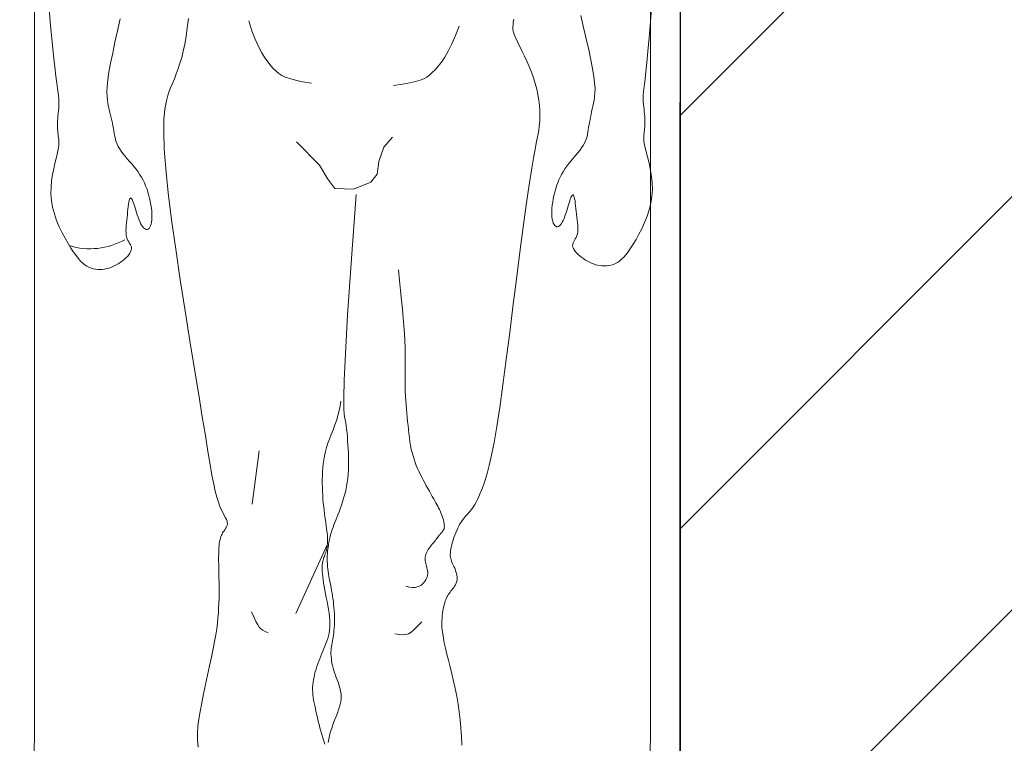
# Model space of a CAD drawing. Header units: millimetres. Extents: x 26866 to 1024070, y -428191 to 408885.
# Tile 182 of 248: x 201738 to 202540, y 392834 to 393424. Entities that reach past the tile are written whole.
import ezdxf

# ---------------------------------------------------------------- set-up
doc = ezdxf.new("R2010")
doc.units = ezdxf.units.MM
doc.header["$LTSCALE"] = 2
for name, color, linetype, lineweight in [('0_OPIS', 7, 'Continuous', 13), ('10', 7, 'Continuous', 9), ('3DPLAN_A_TABELKA POMIESZCZEŃ', 7, 'Continuous', 0), ('6', 253, 'Continuous', 0)]:
    doc.layers.add(name, color=color, linetype=linetype, lineweight=lineweight)
for name, color, linetype in [('3DPLAN_A_KRESKOWANIE 1', 253, 'Continuous'), ('3DPLAN_A_OPIS', 8, 'Continuous'), ('3DPLAN_K_NOŚNA', 7, 'Continuous')]:
    doc.layers.add(name, color=color, linetype=linetype)
doc.styles.add('ARIAL', font='arial.ttf')
pattern_1 = [(45, (23044.838, -26883.88), (-16.83798, 16.83798), [])]

# ---------------------------------------------------------------- blocks, each defined once
blk = doc.blocks.new('A$C7B9C5A86')
at = {"layer": '6', "color": 7}
for p, q in [((0.8104, 0.3272), (0.8042, 0.3254)), ((0.8172, 0.3287), (0.8104, 0.3272)), ((0.8246, 0.3299), (0.8172, 0.3287)), ((0.5631, 0.3156), (0.5602, 0.3147)), ((0.566, 0.3165), (0.5631, 0.3156)), ((0.569, 0.3171), (0.566, 0.3165)), ((0.5722, 0.3176), (0.569, 0.3171)), ((0.5756, 0.318), (0.5722, 0.3176)), ((0.5791, 0.3181), (0.5756, 0.318)), ((0.5829, 0.3179), (0.5791, 0.3181)), ((0.5869, 0.3176), (0.5829, 0.3179)), ((0.591, 0.3171), (0.5869, 0.3176)), ((0.5952, 0.3164), (0.591, 0.3171)), ((0.5995, 0.3156), (0.5952, 0.3164)), ((0.6038, 0.3148), (0.5995, 0.3156)), ((0.6658, 0.3151), (0.6642, 0.3148)), ((0.6675, 0.3153), (0.6658, 0.3151)), ((0.6692, 0.3154), (0.6675, 0.3153)), ((0.671, 0.3154), (0.6692, 0.3154)), ((0.6728, 0.3154), (0.671, 0.3154)), ((0.6748, 0.3153), (0.6728, 0.3154)), ((0.677, 0.3152), (0.6748, 0.3153)), ((0.6792, 0.3149), (0.677, 0.3152)), ((0.6817, 0.3146), (0.6792, 0.3149)), ((0.7782, 0.3157), (0.7736, 0.3142)), ((0.7829, 0.3175), (0.7782, 0.3157)), ((0.7878, 0.3194), (0.7829, 0.3175)), ((0.7929, 0.3214), (0.7878, 0.3194)), ((0.7984, 0.3234), (0.7929, 0.3214)), ((0.8042, 0.3254), (0.7984, 0.3234)), ((0.4501, 0.3112), (0.4466, 0.3123)), ((0.4536, 0.3102), (0.4501, 0.3112)), ((0.4572, 0.3091), (0.4536, 0.3102)), ((0.4608, 0.3081), (0.4572, 0.3091)), ((0.4645, 0.3071), (0.4608, 0.3081)), ((0.4682, 0.3061), (0.4645, 0.3071)), ((0.4718, 0.3052), (0.4682, 0.3061)), ((0.4755, 0.3043), (0.4718, 0.3052)), ((0.479, 0.3035), (0.4755, 0.3043)), ((0.5349, 0.3047), (0.5321, 0.3037)), ((0.5378, 0.3058), (0.5349, 0.3047)), ((0.5406, 0.3069), (0.5378, 0.3058)), ((0.5434, 0.308), (0.5406, 0.3069)), ((0.5463, 0.3092), (0.5434, 0.308)), ((0.5491, 0.3103), (0.5463, 0.3092)), ((0.5519, 0.3115), (0.5491, 0.3103)), ((0.5546, 0.3126), (0.5519, 0.3115)), ((0.5574, 0.3137), (0.5546, 0.3126)), ((0.5602, 0.3147), (0.5574, 0.3137)), ((0.6081, 0.314), (0.6038, 0.3148)), ((0.6123, 0.3132), (0.6081, 0.314)), ((0.6163, 0.3124), (0.6123, 0.3132)), ((0.6203, 0.3117), (0.6163, 0.3124)), ((0.6241, 0.3111), (0.6203, 0.3117)), ((0.6277, 0.3106), (0.6241, 0.3111)), ((0.631, 0.3101), (0.6277, 0.3106)), ((0.6342, 0.3098), (0.631, 0.3101)), ((0.6371, 0.3095), (0.6342, 0.3098)), ((0.6397, 0.3094), (0.6371, 0.3095)), ((0.6421, 0.3095), (0.6397, 0.3094)), ((0.6441, 0.3096), (0.6421, 0.3095)), ((0.646, 0.3098), (0.6441, 0.3096)), ((0.6477, 0.3101), (0.646, 0.3098)), ((0.6492, 0.3105), (0.6477, 0.3101)), ((0.6507, 0.311), (0.6492, 0.3105)), ((0.6521, 0.3114), (0.6507, 0.311)), ((0.6535, 0.3119), (0.6521, 0.3114)), ((0.6549, 0.3124), (0.6535, 0.3119)), ((0.6564, 0.3129), (0.6549, 0.3124)), ((0.6579, 0.3133), (0.6564, 0.3129)), ((0.6594, 0.3138), (0.6579, 0.3133)), ((0.661, 0.3142), (0.6594, 0.3138)), ((0.6626, 0.3145), (0.661, 0.3142)), ((0.6642, 0.3148), (0.6626, 0.3145)), ((0.6844, 0.3143), (0.6817, 0.3146)), ((0.6873, 0.3139), (0.6844, 0.3143)), ((0.6903, 0.3135), (0.6873, 0.3139)), ((0.6936, 0.313), (0.6903, 0.3135)), ((0.697, 0.3125), (0.6936, 0.313)), ((0.7006, 0.312), (0.697, 0.3125)), ((0.7043, 0.3116), (0.7006, 0.312)), ((0.7082, 0.3111), (0.7043, 0.3116)), ((0.7122, 0.3107), (0.7082, 0.3111)), ((0.7164, 0.3103), (0.7122, 0.3107)), ((0.7206, 0.31), (0.7164, 0.3103)), ((0.7249, 0.3098), (0.7206, 0.31)), ((0.7293, 0.3096), (0.7249, 0.3098)), ((0.7337, 0.3095), (0.7293, 0.3096)), ((0.7381, 0.3095), (0.7337, 0.3095)), ((0.7425, 0.3096), (0.7381, 0.3095)), ((0.7469, 0.3098), (0.7425, 0.3096)), ((0.7513, 0.3101), (0.7469, 0.3098)), ((0.7557, 0.3105), (0.7513, 0.3101)), ((0.7601, 0.3111), (0.7557, 0.3105)), ((0.7645, 0.312), (0.7601, 0.3111)), ((0.769, 0.313), (0.7645, 0.312)), ((0.7736, 0.3142), (0.769, 0.313)), ((0.4825, 0.3027), (0.479, 0.3035)), ((0.4858, 0.302), (0.4825, 0.3027)), ((0.489, 0.3013), (0.4858, 0.302)), ((0.4921, 0.3006), (0.489, 0.3013)), ((0.4951, 0.3001), (0.4921, 0.3006)), ((0.498, 0.2997), (0.4951, 0.3001)), ((0.5008, 0.2993), (0.498, 0.2997)), ((0.5036, 0.2991), (0.5008, 0.2993)), ((0.5064, 0.299), (0.5036, 0.2991)), ((0.5091, 0.299), (0.5064, 0.299)), ((0.512, 0.2992), (0.5091, 0.299)), ((0.5148, 0.2995), (0.512, 0.2992)), ((0.5176, 0.2999), (0.5148, 0.2995)), ((0.5205, 0.3005), (0.5176, 0.2999)), ((0.5234, 0.3011), (0.5205, 0.3005)), ((0.5263, 0.3019), (0.5234, 0.3011)), ((0.5292, 0.3028), (0.5263, 0.3019)), ((0.5321, 0.3037), (0.5292, 0.3028)), ((0.5965, 0.1953), (0.6019, 0.1955)), ((0.6019, 0.1955), (0.6074, 0.1957)), ((0.6074, 0.1957), (0.613, 0.1957)), ((0.613, 0.1957), (0.6187, 0.1957)), ((0.6187, 0.1957), (0.6242, 0.1957)), ((0.6242, 0.1957), (0.6297, 0.1956)), ((0.6297, 0.1956), (0.6349, 0.1955)), ((0.6349, 0.1955), (0.6399, 0.1954)), ((0.6564, 0.1954), (0.6597, 0.1955)), ((0.6597, 0.1955), (0.6627, 0.1956)), ((0.6627, 0.1956), (0.6653, 0.1958)), ((0.6653, 0.1958), (0.6678, 0.196)), ((0.6678, 0.196), (0.6699, 0.1964)), ((0.6699, 0.1964), (0.6719, 0.1968)), ((0.6719, 0.1968), (0.6736, 0.1972)), ((0.6736, 0.1972), (0.6752, 0.1978)), ((0.6752, 0.1978), (0.6767, 0.1983)), ((0.6767, 0.1983), (0.678, 0.199)), ((0.678, 0.199), (0.6793, 0.1997)), ((0.6793, 0.1997), (0.6805, 0.2004)), ((0.6805, 0.2004), (0.6817, 0.2012)), ((0.6817, 0.2012), (0.6829, 0.202)), ((0.6829, 0.202), (0.6841, 0.2028)), ((0.6841, 0.2028), (0.6853, 0.2036)), ((0.6853, 0.2036), (0.6866, 0.2042)), ((0.6866, 0.2042), (0.6879, 0.2046)), ((0.6879, 0.2046), (0.6893, 0.2049)), ((0.6893, 0.2049), (0.6908, 0.2048)), ((0.6908, 0.2048), (0.6924, 0.2045)), ((0.6924, 0.2045), (0.6941, 0.2038)), ((0.6941, 0.2038), (0.6961, 0.2028)), ((0.6961, 0.2028), (0.6984, 0.2015)), ((0.6984, 0.2015), (0.7012, 0.2001)), ((0.7012, 0.2001), (0.7045, 0.1985)), ((0.7045, 0.1985), (0.7084, 0.1967)), ((0.7084, 0.1967), (0.7131, 0.195)), ((0.5226, 0.1831), (0.5328, 0.1854)), ((0.5328, 0.1854), (0.5425, 0.1874)), ((0.5425, 0.1874), (0.5515, 0.1893)), ((0.5515, 0.1893), (0.5596, 0.1909)), ((0.5596, 0.1909), (0.567, 0.1922)), ((0.567, 0.1922), (0.5737, 0.1932)), ((0.5737, 0.1932), (0.5798, 0.194)), ((0.5798, 0.194), (0.5856, 0.1946)), ((0.5856, 0.1946), (0.5911, 0.195)), ((0.5911, 0.195), (0.5965, 0.1953)), ((0.6399, 0.1954), (0.6446, 0.1954)), ((0.6446, 0.1954), (0.6489, 0.1953)), ((0.6489, 0.1953), (0.6529, 0.1953)), ((0.6529, 0.1953), (0.6564, 0.1954)), ((0.7131, 0.195), (0.7187, 0.1933)), ((0.7187, 0.1933), (0.7253, 0.1915)), ((0.7253, 0.1915), (0.7332, 0.1898)), ((0.7332, 0.1898), (0.743, 0.1879)), ((0.743, 0.1879), (0.7548, 0.1859)), ((0.7548, 0.1859), (0.7692, 0.1834)), ((0.4739, 0.1735), (0.4825, 0.1749)), ((0.4825, 0.1749), (0.492, 0.1767)), ((0.492, 0.1767), (0.502, 0.1787)), ((0.502, 0.1787), (0.5123, 0.1809)), ((0.5123, 0.1809), (0.5226, 0.1831)), ((0.7692, 0.1834), (0.7866, 0.1806)), ((0.7866, 0.1806), (0.8072, 0.1772)), ((0.8072, 0.1772), (0.8316, 0.1733)), ((0.4432, 0.1729), (0.4513, 0.1721)), ((0.4513, 0.1721), (0.4588, 0.1721)), ((0.4588, 0.1721), (0.4661, 0.1725)), ((0.4661, 0.1725), (0.4739, 0.1735)), ((0.8316, 0.1733), (0.8599, 0.1686)), ((0.8599, 0.1686), (0.8911, 0.1635)), ((0.8911, 0.1635), (0.9243, 0.1582)), ((0.9243, 0.1582), (0.9583, 0.1529)), ((0.9583, 0.1529), (0.9921, 0.1479)), ((1.1911, 0.1505), (1.197, 0.1524)), ((1.197, 0.1524), (1.2034, 0.1543)), ((1.2034, 0.1543), (1.2104, 0.156)), ((1.2104, 0.156), (1.2181, 0.1576)), ((1.2181, 0.1576), (1.2267, 0.1591)), ((1.2267, 0.1591), (1.2362, 0.1604)), ((1.2362, 0.1604), (1.2465, 0.1617)), ((0.9921, 0.1479), (1.0244, 0.1433)), ((1.0244, 0.1433), (1.0543, 0.1395)), ((1.163, 0.1394), (1.1692, 0.1417)), ((1.1692, 0.1417), (1.1747, 0.144)), ((1.1747, 0.144), (1.18, 0.1463)), ((1.18, 0.1463), (1.1854, 0.1484)), ((1.1854, 0.1484), (1.1911, 0.1505)), ((1.0543, 0.1395), (1.0807, 0.1367)), ((1.0807, 0.1367), (1.1027, 0.135)), ((1.1027, 0.135), (1.1206, 0.1345)), ((1.1206, 0.1345), (1.135, 0.1348)), ((1.135, 0.1348), (1.1465, 0.1358)), ((1.1465, 0.1358), (1.1557, 0.1374)), ((1.1557, 0.1374), (1.163, 0.1394))]:
    blk.add_line(p, q, dxfattribs=at)
for points in [[(1.2624, 0.6727), (1.2432, 0.6712), (1.2256, 0.6698), (1.2103, 0.6684), (1.1978, 0.6673), (1.1878, 0.6662), (1.18, 0.6653), (1.1739, 0.6646), (1.1693, 0.664), (1.1657, 0.6636), (1.1628, 0.6633), (1.1602, 0.6632), (1.1575, 0.6632), (1.1548, 0.6633), (1.152, 0.6636), (1.1492, 0.6639), (1.1465, 0.6642), (1.1437, 0.6645), (1.1411, 0.6648), (1.1385, 0.665), (1.136, 0.6652), (1.1337, 0.6652), (1.1314, 0.6652), (1.1293, 0.6651), (1.1273, 0.665), (1.1253, 0.6648), (1.1235, 0.6646), (1.1217, 0.6644), (1.12, 0.6642), (1.1182, 0.664), (1.1163, 0.6639), (1.1142, 0.6639), (1.1117, 0.6641), (1.1089, 0.6645), (1.1055, 0.6651), (1.1014, 0.666), (1.0967, 0.6672), (1.0914, 0.6686), (1.0854, 0.6701), (1.0791, 0.6714), (1.0723, 0.6725), (1.0653, 0.6732), (1.058, 0.6735), (1.0506, 0.673), (1.0432, 0.6719), (1.0358, 0.67), (1.0286, 0.6677), (1.0216, 0.6649), (1.0149, 0.6618), (1.0087, 0.6586), (1.0029, 0.6554), (0.9978, 0.6523), (0.9933, 0.6494), (0.9894, 0.6467), (0.9861, 0.6442), (0.9834, 0.6418), (0.9811, 0.6395), (0.9792, 0.6373), (0.9776, 0.635), (0.9764, 0.6327), (0.9755, 0.6304), (0.9747, 0.628), (0.9742, 0.6256), (0.9739, 0.6231), (0.9738, 0.6207), (0.9739, 0.6182), (0.9742, 0.6157), (0.9747, 0.6133), (0.9752, 0.6109), (0.976, 0.6086), (0.9768, 0.6063), (0.9778, 0.6041), (0.979, 0.6019), (0.9802, 0.5997), (0.9815, 0.5977), (0.983, 0.5957), (0.9845, 0.5937), (0.9861, 0.5919), (0.9878, 0.5902), (0.9895, 0.5887), (0.9912, 0.5875), (0.9929, 0.5865), (0.9945, 0.5858), (0.9961, 0.5855), (0.9976, 0.5856), (0.9991, 0.586), (1.0006, 0.5867), (1.0021, 0.5875), (1.0037, 0.5884), (1.0053, 0.5893), (1.0072, 0.5901), (1.0091, 0.5907), (1.0113, 0.5911), (1.0137, 0.5913), (1.0162, 0.5913), (1.0189, 0.5912), (1.0217, 0.591), (1.0247, 0.5906), (1.0277, 0.5903), (1.0308, 0.5899), (1.0339, 0.5895), (1.037, 0.5891), (1.04, 0.5888), (1.0428, 0.5884), (1.0454, 0.5881), (1.0476, 0.5877), (1.0495, 0.5873), (1.0509, 0.5869), (1.0517, 0.5864), (1.0521, 0.5859), (1.052, 0.5853), (1.0515, 0.5848), (1.0505, 0.5842), (1.0492, 0.5836), (1.0476, 0.5829), (1.0457, 0.5823), (1.0435, 0.5816), (1.0412, 0.5809), (1.0387, 0.5802), (1.0361, 0.5794), (1.0335, 0.5787), (1.0309, 0.5778), (1.0285, 0.577), (1.0261, 0.5761), (1.024, 0.5751), (1.0221, 0.5741), (1.0205, 0.5731), (1.0191, 0.572), (1.0181, 0.571), (1.0174, 0.5699), (1.017, 0.5688), (1.017, 0.5678), (1.0175, 0.5668), (1.0183, 0.5659), (1.0195, 0.565), (1.0211, 0.5642), (1.0231, 0.5636), (1.0253, 0.563), (1.0279, 0.5627), (1.0307, 0.5625), (1.0338, 0.5624), (1.0371, 0.5626), (1.0406, 0.563), (1.0442, 0.5635), (1.0479, 0.5641), (1.0516, 0.5649), (1.0552, 0.5658), (1.0587, 0.5668), (1.0622, 0.5678), (1.0654, 0.569), (1.0686, 0.5703), (1.0717, 0.5717), (1.0747, 0.5733), (1.0777, 0.575), (1.0807, 0.5769), (1.0836, 0.579), (1.0866, 0.5813), (1.0896, 0.5837), (1.0926, 0.5862), (1.0955, 0.5887), (1.0984, 0.5911), (1.1012, 0.5934), (1.104, 0.5954), (1.1067, 0.5972), (1.1092, 0.5986), (1.1117, 0.5998), (1.1142, 0.6007), (1.1166, 0.6014), (1.119, 0.6019), (1.1215, 0.6023), (1.124, 0.6027), (1.1266, 0.6031), (1.1293, 0.6036), (1.132, 0.6041), (1.1349, 0.6046), (1.1378, 0.6052), (1.1408, 0.6058), (1.1438, 0.6064), (1.1469, 0.6071), (1.15, 0.6078), (1.1531, 0.6086), (1.1565, 0.6092), (1.1602, 0.6097), (1.1645, 0.61), (1.1695, 0.6101), (1.1755, 0.6097), (1.1827, 0.6089), (1.1911, 0.6075), (1.201, 0.6056), (1.2121, 0.6032), (1.2241, 0.6004), (1.2367, 0.5975), (1.2497, 0.5945)], [(1.2459, 0.5204), (1.2425, 0.52), (1.2395, 0.5197), (1.2369, 0.5195), (1.2346, 0.5196), (1.2324, 0.5199), (1.2302, 0.5204), (1.228, 0.5213), (1.2254, 0.5224), (1.2225, 0.5238), (1.219, 0.5255), (1.2148, 0.5276), (1.2101, 0.5299), (1.205, 0.5323), (1.1994, 0.5349), (1.1935, 0.5375), (1.1874, 0.5399), (1.1812, 0.5422), (1.1749, 0.5442), (1.1687, 0.5459), (1.1626, 0.5472), (1.1566, 0.5482), (1.1507, 0.5489), (1.1449, 0.5493), (1.1392, 0.5494), (1.1337, 0.5492), (1.1283, 0.5487), (1.1231, 0.548), (1.1174, 0.547), (1.1108, 0.5457), (1.1026, 0.5441), (1.0924, 0.5422), (1.0795, 0.54), (1.0633, 0.5374), (1.0433, 0.5345), (1.0193, 0.5312), (0.9919, 0.5277), (0.9623, 0.524), (0.9315, 0.5201), (0.9005, 0.5163), (0.8706, 0.5124), (0.8426, 0.5087), (0.8177, 0.5052), (0.7966, 0.502), (0.7793, 0.499), (0.7652, 0.4962), (0.7539, 0.4937), (0.7449, 0.4914), (0.7377, 0.4893), (0.732, 0.4873), (0.7273, 0.4855), (0.7231, 0.4837), (0.7194, 0.4821), (0.7161, 0.4806), (0.7133, 0.4791), (0.7107, 0.4777), (0.7085, 0.4764), (0.7066, 0.4751), (0.7049, 0.4738), (0.7033, 0.4725), (0.7019, 0.4713), (0.7006, 0.47), (0.6993, 0.4688), (0.6979, 0.4676), (0.6965, 0.4663), (0.695, 0.4651), (0.6933, 0.4639), (0.6914, 0.4627), (0.6893, 0.4614), (0.687, 0.4602), (0.6846, 0.4591), (0.6821, 0.4579), (0.6795, 0.4568), (0.6769, 0.4558), (0.6743, 0.4548), (0.6717, 0.454), (0.6692, 0.4532), (0.6667, 0.4525), (0.6643, 0.4519), (0.662, 0.4514), (0.6599, 0.451), (0.6579, 0.4508), (0.656, 0.4507), (0.6543, 0.4507), (0.6527, 0.4509), (0.6512, 0.4512), (0.6498, 0.4516), (0.6484, 0.4521), (0.647, 0.4526), (0.6455, 0.4533), (0.6439, 0.454), (0.6423, 0.4548), (0.6405, 0.4556), (0.6386, 0.4563), (0.6367, 0.457), (0.6348, 0.4576), (0.6328, 0.4581), (0.6309, 0.4583), (0.629, 0.4584), (0.6272, 0.4582), (0.6255, 0.4577), (0.6239, 0.4571), (0.6223, 0.4564), (0.6208, 0.4555), (0.6193, 0.4545), (0.618, 0.4535), (0.6167, 0.4525), (0.6154, 0.4515), (0.6142, 0.4506), (0.6131, 0.4497), (0.6118, 0.4489), (0.6106, 0.448), (0.6092, 0.4473), (0.6078, 0.4465), (0.6062, 0.4458), (0.6044, 0.4452), (0.6025, 0.4446), (0.6004, 0.444), (0.5982, 0.4435), (0.5958, 0.443), (0.5934, 0.4426), (0.5908, 0.4422), (0.5881, 0.4419), (0.5854, 0.4417), (0.5825, 0.4415), (0.5794, 0.4415), (0.5759, 0.4416), (0.5722, 0.4419), (0.568, 0.4424), (0.5633, 0.4431), (0.5581, 0.4442), (0.5523, 0.4455), (0.5459, 0.4471), (0.539, 0.4488), (0.5317, 0.4507), (0.524, 0.4526), (0.516, 0.4545), (0.5078, 0.4563), (0.4994, 0.458), (0.4908, 0.4594), (0.4822, 0.4607), (0.4733, 0.4617), (0.4643, 0.4625), (0.4551, 0.4631), (0.4456, 0.4634)], [(1.2382, 0.4604), (1.2276, 0.4563), (1.2184, 0.4523), (1.2106, 0.4483), (1.204, 0.4444), (1.1985, 0.4407), (1.1939, 0.4371), (1.19, 0.4337), (1.1869, 0.4306), (1.1842, 0.4277), (1.182, 0.4247), (1.18, 0.4213), (1.1784, 0.4173), (1.1769, 0.4122), (1.1756, 0.4059), (1.1742, 0.3979), (1.1728, 0.3879)], [(0.9695, 0.3936), (0.9577, 0.3947), (0.9465, 0.3958), (0.936, 0.3968), (0.926, 0.3978), (0.9166, 0.3986), (0.9078, 0.3994), (0.8993, 0.4), (0.8914, 0.4005), (0.8838, 0.4008), (0.8766, 0.4009), (0.8698, 0.401), (0.8633, 0.401), (0.8571, 0.4009), (0.8512, 0.4009), (0.8456, 0.4009), (0.8402, 0.4009), (0.8351, 0.401), (0.8301, 0.4012), (0.8252, 0.4015), (0.8205, 0.4019), (0.8159, 0.4023), (0.8114, 0.4027), (0.8069, 0.4031), (0.8024, 0.4036), (0.7979, 0.4041), (0.7933, 0.4045), (0.7889, 0.405), (0.7845, 0.4056), (0.7801, 0.4062), (0.7759, 0.4069), (0.7718, 0.4077), (0.7679, 0.4086), (0.7642, 0.4096), (0.7606, 0.4107), (0.7572, 0.4119), (0.7538, 0.4132), (0.7506, 0.4146), (0.7474, 0.416), (0.7442, 0.4176), (0.741, 0.4192), (0.7378, 0.4208), (0.7346, 0.4225), (0.7314, 0.4242), (0.7283, 0.4259), (0.7253, 0.4276), (0.7224, 0.4292), (0.7197, 0.4307), (0.7172, 0.4322), (0.7148, 0.4335), (0.7127, 0.4347), (0.7108, 0.4358), (0.7089, 0.4368), (0.7071, 0.4378), (0.7053, 0.4387), (0.7036, 0.4395), (0.7017, 0.4403), (0.6998, 0.4411), (0.6978, 0.4418), (0.6957, 0.4425), (0.6937, 0.4431), (0.6918, 0.4436), (0.6899, 0.4439), (0.6881, 0.4441), (0.6866, 0.4442), (0.6852, 0.4441), (0.684, 0.4438), (0.683, 0.4434), (0.682, 0.4429), (0.6812, 0.4423), (0.6803, 0.4416), (0.6795, 0.4409), (0.6787, 0.4401), (0.6778, 0.4394), (0.6769, 0.4386), (0.6759, 0.4378), (0.6748, 0.437), (0.6737, 0.4361), (0.6725, 0.4352), (0.6712, 0.4343), (0.6699, 0.4332), (0.6685, 0.4321), (0.6671, 0.4309), (0.6656, 0.4298), (0.6641, 0.4286), (0.6626, 0.4275), (0.6611, 0.4264), (0.6596, 0.4255), (0.6582, 0.4247), (0.6568, 0.4241), (0.6555, 0.4236), (0.6541, 0.4233), (0.6528, 0.4231), (0.6515, 0.423), (0.6502, 0.4231), (0.6488, 0.4232), (0.6473, 0.4235), (0.6458, 0.4238), (0.6443, 0.4242), (0.6427, 0.4246), (0.641, 0.425), (0.6394, 0.4253), (0.6378, 0.4256), (0.6362, 0.4258), (0.6347, 0.4258), (0.6332, 0.4257), (0.6318, 0.4255), (0.6304, 0.425), (0.629, 0.4245), (0.6277, 0.4238), (0.6265, 0.4229), (0.6252, 0.422), (0.624, 0.4208), (0.6227, 0.4196), (0.6216, 0.4182), (0.6206, 0.4165), (0.6198, 0.4144), (0.6194, 0.412), (0.6193, 0.4091), (0.6197, 0.4056), (0.6206, 0.4016)], [(0.5813, 0.4192), (0.5764, 0.4144), (0.5726, 0.4107), (0.57, 0.4076), (0.5683, 0.4048), (0.5674, 0.4019), (0.5672, 0.3987), (0.5674, 0.3947), (0.568, 0.3895)], [(1.1157, 0.3868), (1.1048, 0.3771), (1.0888, 0.3716), (1.0749, 0.3699), (1.0662, 0.3631), (1.0585, 0.3439), (1.0589, 0.3234), (1.0693, 0.3155), (1.0849, 0.3062), (1.1104, 0.2811)], [(1.0526, 0.3467), (0.9769, 0.3413), (0.9193, 0.3374), (0.877, 0.335), (0.8476, 0.3336), (0.8283, 0.3331), (0.8167, 0.3333), (0.8101, 0.3338), (0.806, 0.3345), (0.8021, 0.3352), (0.7981, 0.3358), (0.7939, 0.3363), (0.7897, 0.3368), (0.7854, 0.3372), (0.7809, 0.3375), (0.7765, 0.3378), (0.7719, 0.338), (0.7674, 0.3383), (0.7628, 0.3384), (0.7582, 0.3385), (0.7536, 0.3385), (0.749, 0.3384), (0.7444, 0.3381), (0.7398, 0.3377), (0.7353, 0.3371), (0.7307, 0.3363), (0.7263, 0.3354), (0.722, 0.3343), (0.7177, 0.3331), (0.7137, 0.3319), (0.7098, 0.3306), (0.7061, 0.3293), (0.7026, 0.328), (0.6994, 0.3268), (0.6964, 0.3256), (0.6936, 0.3245), (0.6909, 0.3234), (0.6883, 0.3224), (0.6858, 0.3214), (0.6832, 0.3205), (0.6805, 0.3196), (0.6778, 0.3188), (0.675, 0.3181), (0.6721, 0.3174), (0.6691, 0.3168), (0.6661, 0.3163), (0.6631, 0.3159), (0.66, 0.3155), (0.657, 0.3153), (0.654, 0.3151), (0.651, 0.3151), (0.6481, 0.3151), (0.6451, 0.3152), (0.6423, 0.3154), (0.6395, 0.3157), (0.6368, 0.316), (0.6341, 0.3164), (0.6315, 0.3169), (0.629, 0.3173), (0.6264, 0.3178), (0.6239, 0.3183), (0.6213, 0.3189), (0.6187, 0.3194), (0.616, 0.3199), (0.6131, 0.3204), (0.6101, 0.3209), (0.6069, 0.3214), (0.6037, 0.3218), (0.6004, 0.3221), (0.597, 0.3224), (0.5936, 0.3227), (0.5903, 0.3229), (0.587, 0.323), (0.5838, 0.323), (0.5806, 0.323), (0.5776, 0.3229), (0.5747, 0.3227), (0.5719, 0.3225), (0.5693, 0.3222), (0.5667, 0.3219), (0.5644, 0.3216), (0.5622, 0.3212), (0.5601, 0.3208), (0.5581, 0.3204), (0.5561, 0.3201), (0.5542, 0.3197), (0.5522, 0.3195), (0.5502, 0.3193), (0.548, 0.3192), (0.5458, 0.3192), (0.5434, 0.3193), (0.5409, 0.3196), (0.5383, 0.3199), (0.5357, 0.3203), (0.5331, 0.3209), (0.5304, 0.3216), (0.5278, 0.3223), (0.5252, 0.3232), (0.5226, 0.3241), (0.52, 0.3251), (0.5174, 0.3261), (0.5149, 0.3271), (0.5123, 0.3279), (0.5098, 0.3287), (0.5072, 0.3294), (0.5046, 0.3299), (0.502, 0.3303), (0.4993, 0.3304), (0.4965, 0.3303), (0.4936, 0.3301), (0.4907, 0.3295), (0.4875, 0.3288), (0.4842, 0.3277), (0.4808, 0.3265), (0.4771, 0.325), (0.4731, 0.3233), (0.4689, 0.3217), (0.4643, 0.32), (0.4594, 0.3185), (0.454, 0.3171), (0.4482, 0.316)], [(0.6663, 0.3151), (0.5906, 0.2806)], [(1.2437, 0.2283), (1.2328, 0.2318), (1.2235, 0.2355), (1.2155, 0.2391), (1.2087, 0.2426), (1.203, 0.2461), (1.1983, 0.2495), (1.1943, 0.2526), (1.191, 0.2556), (1.1882, 0.2584), (1.1858, 0.2613), (1.1837, 0.2646), (1.1819, 0.2685), (1.1802, 0.2735), (1.1785, 0.2798), (1.1768, 0.2877), (1.175, 0.2976)], [(0.5692, 0.2501), (0.5707, 0.2467), (0.5721, 0.2441), (0.5736, 0.2419), (0.5755, 0.2401), (0.5781, 0.2384), (0.5815, 0.2365), (0.5862, 0.2343), (0.5923, 0.2314)], [(0.7698, 0.24), (0.7112, 0.2323)], [(1.2574, 0.008), (1.2383, 0.0097), (1.2207, 0.0114), (1.2054, 0.0129), (1.1929, 0.0143), (1.1829, 0.0155), (1.1751, 0.0165), (1.1691, 0.0173), (1.1645, 0.018), (1.1609, 0.0185), (1.158, 0.0188), (1.1554, 0.019), (1.1527, 0.019), (1.15, 0.0189), (1.1472, 0.0187), (1.1444, 0.0184), (1.1416, 0.0181), (1.1389, 0.0179), (1.1362, 0.0176), (1.1336, 0.0174), (1.1312, 0.0173), (1.1288, 0.0173), (1.1266, 0.0174), (1.1245, 0.0175), (1.1225, 0.0177), (1.1205, 0.0179), (1.1187, 0.0181), (1.1169, 0.0183), (1.1151, 0.0186), (1.1134, 0.0188), (1.1115, 0.0189), (1.1094, 0.0189), (1.1069, 0.0188), (1.104, 0.0184), (1.1006, 0.0178), (1.0966, 0.017), (1.0919, 0.0158), (1.0865, 0.0145), (1.0805, 0.0132), (1.0742, 0.0119), (1.0674, 0.0109), (1.0603, 0.0103), (1.0531, 0.0102), (1.0457, 0.0107), (1.0383, 0.012), (1.0309, 0.014), (1.0237, 0.0165), (1.0168, 0.0193), (1.0102, 0.0225), (1.004, 0.0258), (0.9983, 0.0291), (0.9931, 0.0322), (0.9887, 0.0352), (0.9849, 0.0379), (0.9816, 0.0405), (0.9789, 0.0429), (0.9766, 0.0453), (0.9748, 0.0476), (0.9733, 0.0499), (0.9721, 0.0521), (0.9712, 0.0545), (0.9705, 0.0569), (0.97, 0.0593), (0.9697, 0.0618), (0.9697, 0.0643), (0.9698, 0.0667), (0.9701, 0.0692), (0.9706, 0.0716), (0.9712, 0.0739), (0.972, 0.0763), (0.9729, 0.0786), (0.9739, 0.0808), (0.9751, 0.083), (0.9764, 0.0851), (0.9777, 0.0871), (0.9792, 0.0891), (0.9808, 0.091), (0.9824, 0.0928), (0.9841, 0.0945), (0.9858, 0.096), (0.9875, 0.0972), (0.9892, 0.0981), (0.9909, 0.0988), (0.9925, 0.099), (0.994, 0.0989), (0.9955, 0.0985), (0.9969, 0.0978), (0.9984, 0.097), (1, 0.0961), (1.0017, 0.0951), (1.0035, 0.0943), (1.0054, 0.0937), (1.0076, 0.0932), (1.01, 0.093), (1.0125, 0.0929), (1.0152, 0.093), (1.018, 0.0932), (1.021, 0.0935), (1.024, 0.0939), (1.0271, 0.0942), (1.0302, 0.0945), (1.0333, 0.0948), (1.0363, 0.0951), (1.0391, 0.0954), (1.0417, 0.0958), (1.044, 0.0961), (1.0458, 0.0965), (1.0472, 0.0969), (1.0481, 0.0974), (1.0485, 0.0979), (1.0484, 0.0984), (1.0478, 0.099), (1.0469, 0.0996), (1.0456, 0.1002), (1.044, 0.1009), (1.0421, 0.1016), (1.04, 0.1023), (1.0376, 0.103), (1.0351, 0.1038), (1.0326, 0.1045), (1.03, 0.1054), (1.0274, 0.1062), (1.025, 0.1071), (1.0226, 0.1081), (1.0205, 0.109), (1.0187, 0.1101), (1.017, 0.1111), (1.0157, 0.1122), (1.0147, 0.1133), (1.014, 0.1144), (1.0136, 0.1154), (1.0137, 0.1164), (1.0141, 0.1174), (1.015, 0.1184), (1.0162, 0.1192), (1.0178, 0.12), (1.0197, 0.1206), (1.022, 0.1211), (1.0246, 0.1215), (1.0274, 0.1216), (1.0305, 0.1216), (1.0338, 0.1213), (1.0373, 0.1209), (1.0409, 0.1204), (1.0446, 0.1197), (1.0482, 0.1189), (1.0519, 0.1179), (1.0554, 0.1169), (1.0588, 0.1158), (1.062, 0.1145), (1.0652, 0.1132), (1.0683, 0.1117), (1.0713, 0.1101), (1.0742, 0.1083), (1.0772, 0.1064), (1.0801, 0.1043), (1.083, 0.1019), (1.086, 0.0995), (1.0889, 0.0969), (1.0918, 0.0944), (1.0947, 0.092), (1.0975, 0.0896), (1.1002, 0.0875), (1.1029, 0.0857), (1.1054, 0.0843), (1.1079, 0.0831), (1.1103, 0.0822), (1.1127, 0.0814), (1.1152, 0.0809), (1.1176, 0.0804), (1.1201, 0.0799), (1.1227, 0.0795), (1.1253, 0.079), (1.1281, 0.0785), (1.131, 0.0779), (1.1339, 0.0773), (1.1369, 0.0766), (1.1399, 0.0759), (1.1429, 0.0752), (1.146, 0.0745), (1.1491, 0.0737), (1.1525, 0.073), (1.1562, 0.0724), (1.1605, 0.072), (1.1655, 0.0719), (1.1715, 0.0722), (1.1787, 0.0729), (1.1871, 0.0741), (1.197, 0.0759), (1.2082, 0.0782), (1.2202, 0.0807), (1.2329, 0.0835), (1.2459, 0.0863)]]:
    blk.add_lwpolyline(points, dxfattribs=at)
blk.add_arc((1.0713, 0.0534), 0.0788, 150.9563, 197.0241, dxfattribs=at)
blk = doc.blocks.new('kondygnacja -1')
at = {"layer": '3DPLAN_A_KRESKOWANIE 1'}
h = blk.add_hatch(dxfattribs=at)
h.set_pattern_fill('ANSI31', color=256, scale=7.5, style=0)
h.set_pattern_definition(pattern_1)
h.paths.add_polyline_path([(31677.485, -24430.84), (30214.868, -24430.84), (30214.868, -24470.84), (30429.606, -24470.84), (30429.606, -24477.84), (30447.606, -24477.84), (30447.606, -24818.84), (30476.606, -24818.84), (30476.606, -24470.84), (31012.606, -24470.84), (31012.606, -24478.84), (31079.606, -24478.84), (31079.606, -24470.84), (31638.606, -24470.84), (31638.606, -25036.84), (31079.606, -25036.84), (31079.606, -25028.84), (31012.606, -25028.84), (31012.606, -25036.84), (30611.38, -25036.84), (30611.38, -25072.84), (31023.606, -25072.84), (31034.606, -25082.84), (31034.606, -25330.84), (31023.606, -25340.84), (30831.396, -25340.84, -0.038531), (30832.58, -25356.183), (30832.58, -25371.84), (31079.606, -25371.84), (31079.606, -25072.84), (31638.606, -25072.84), (31638.606, -25943.84), (30832.58, -25943.84), (30832.58, -26009.84), (31677.485, -26009.84)])
h.paths.add_polyline_path([(30682.606, -26009.84), (30832.58, -26009.84), (30832.58, -25943.84), (30760.606, -25943.84), (30760.606, -25454.668), (30735.606, -25464.584), (30735.606, -25943.84), (30682.606, -25943.84)])
h.paths.add_polyline_path([(30679.606, -25371.84), (30735.606, -25371.84), (30735.606, -25464.584), (30760.606, -25454.668), (30760.606, -25371.84), (30832.58, -25371.84), (30832.58, -25356.183, 0.038531), (30831.396, -25340.84), (30679.606, -25340.84)])
h.paths.add_polyline_path([(30355.83, -25371.84), (30425.606, -25371.84), (30425.606, -25379.84), (30463.606, -25379.84), (30463.606, -25424.739), (30471.606, -25424.739), (30471.606, -25395.84), (30533.606, -25395.84), (30533.606, -25371.84), (30576.606, -25371.84), (30576.606, -25341.84), (30472.606, -25341.84), (30472.606, -25326.84), (30427.606, -25326.84), (30427.606, -25341.84), (30355.83, -25341.84)])
h.paths.add_polyline_path([(30456.606, -25936.84), (30425.606, -25936.84), (30425.606, -25945.84), (30380.606, -25945.84), (30380.606, -26009.84), (30512.606, -26009.84), (30512.606, -25943.84), (30466.606, -25943.84), (30466.606, -25712.84), (30456.606, -25712.84)])
h.paths.add_polyline_path([(28888.606, -25941.84), (28888.606, -26009.84), (29013.606, -26009.84), (29013.606, -25941.84)])
h.paths.add_polyline_path([(28591.166, -26009.84), (28591.166, -25944.84), (28547.606, -25944.84), (28547.606, -26009.84)])
h.paths.add_polyline_path([(28624.606, -25870.534), (28654.797, -25870.534), (28654.797, -25924.534), (28624.606, -25924.534), (28624.606, -25944.84), (28591.166, -25944.84), (28591.166, -26009.84), (28713.606, -26009.84), (28713.606, -25941.84), (28672.606, -25941.84), (28672.606, -25932.84), (28657.606, -25932.84), (28657.606, -25716.84), (28624.606, -25716.84)])
h.paths.add_polyline_path([(28372.606, -25944.84), (28328.606, -25944.84), (28328.606, -25907.84), (28282.606, -25907.84), (28282.606, -25944.84), (28248.606, -25944.84), (28248.606, -26009.84), (28372.606, -26009.84)])
h.paths.add_polyline_path([(28092.606, -25563.84), (28054.606, -25563.84), (28054.606, -25383.84), (28067.602, -25383.84), (28067.606, -25375.84), (28340.606, -25375.84), (28340.606, -25341.84), (28070.606, -25341.84), (28070.606, -25332.84), (28030.606, -25332.84), (28030.606, -25395.598), (28048.707, -25395.598), (28048.707, -25449.598), (28030.606, -25449.598), (28030.606, -26009.84), (28073.606, -26009.84), (28073.606, -25944.84), (28054.606, -25944.84), (28054.606, -25668.84), (28092.606, -25668.84)])
h.paths.add_polyline_path([(27949.606, -25495.746), (27949.606, -25507.746), (27983.295, -25507.746), (27983.295, -25521.746), (27949.606, -25521.746), (27949.606, -25531.84), (27999.606, -25531.84), (27999.606, -25934.84), (27982.606, -25934.84), (27982.606, -25942.84), (27947.606, -25942.84), (27947.606, -26009.84), (28026.624, -26009.84), (28026.624, -25449.598), (27999.606, -25449.598), (27999.606, -25463.84), (27949.606, -25463.84), (27949.606, -25481.746), (27983.295, -25481.746), (27983.295, -25495.746)])
h.paths.add_polyline_path([(27982.606, -25361.84), (27952.606, -25361.84), (27952.606, -25332.84), (28026.624, -25332.84), (28026.624, -25395.598), (27999.606, -25395.598), (27999.606, -25377.84), (27982.606, -25377.84)])
h.paths.add_polyline_path([(26818.606, -25892.84), (26781.485, -25892.84), (26781.485, -26009.84), (26894.541, -26009.84), (26894.541, -25942.84), (26830.606, -25942.84), (26830.606, -25930.84), (26818.606, -25930.84)])
h.paths.add_polyline_path([(26894.541, -26009.84), (27115.936, -26009.84), (27115.936, -25942.84), (26894.541, -25942.84)])
h.paths.add_polyline_path([(27115.936, -25942.84), (27115.936, -26009.84), (27466.606, -26009.84), (27466.606, -25942.84), (27427.606, -25942.84), (27427.606, -25933.84), (27384.606, -25933.84), (27384.606, -25942.84)])
h.paths.add_polyline_path([(27641.606, -25942.84), (27641.606, -26009.84), (27802.606, -26009.84), (27802.606, -25942.84)])
h.paths.add_polyline_path([(30621.105, -25040.467), (30688.374, -25040.467), (30688.374, -25072.867), (30621.105, -25072.867)], flags=24)
h = blk.add_hatch(dxfattribs=at)
h.set_pattern_fill('ANSI31', color=256, scale=7.5, style=0)
h.set_pattern_definition(pattern_1)
h.paths.add_polyline_path([(29010.606, -24430.84), (28888.606, -24430.84), (28888.606, -24472.84), (29010.606, -24472.84)])
h.paths.add_polyline_path([(29275.573, -25037.84), (29257.606, -25037.84), (29257.606, -24471.84), (29273.606, -24471.84), (29273.606, -24468.84), (29303.606, -24468.84), (29303.606, -24430.84), (29185.606, -24430.84), (29185.606, -24471.84), (29228.606, -24471.84), (29228.606, -25049.84), (29175.018, -25049.84), (29175.018, -25053.062, 0.060091), (29177.886, -25076.84), (29272.378, -25076.84)])
h.paths.add_polyline_path([(29273.606, -25072.84), (29380.606, -25072.84), (29380.606, -25037.84), (29275.573, -25037.84), (29272.378, -25076.84), (29273.606, -25076.84)])
h.paths.add_polyline_path([(29498.606, -25037.84), (29480.606, -25037.84), (29480.606, -25072.84), (29708.606, -25072.84), (29708.606, -25039.85), (29536.606, -25039.85), (29536.606, -24939.85), (29498.606, -24939.85)])
h.paths.add_polyline_path([(29566.606, -24430.84), (29473.606, -24430.84), (29473.606, -24468.84), (29498.606, -24468.84), (29498.606, -24727.874), (29524.775, -24727.874), (29524.775, -24781.874), (29498.606, -24781.874), (29498.606, -24826.85), (29536.606, -24826.85), (29536.606, -24470.85), (29566.606, -24470.85)])
h.paths.add_polyline_path([(29736.606, -24430.84), (29736.606, -24470.85), (29828.606, -24470.85), (29828.606, -24472.85), (29873.606, -24472.85), (29873.606, -24470.85), (30016.865, -24470.85), (30016.865, -24430.84)])
h.paths.add_polyline_path([(30016.865, -24470.85), (30112.842, -24470.85), (30112.842, -24430.84), (30016.865, -24430.84)])
h.paths.add_polyline_path([(29864.606, -25141.84), (29835.606, -25141.84), (29835.606, -25153.062), (29864.606, -25153.062)])
h.paths.add_polyline_path([(29864.606, -25087.84), (29880.606, -25069.84), (30213.451, -25069.84, 0.042168), (30214.868, -25053.062), (30214.868, -25041.84), (30178.606, -25041.84), (30178.606, -24470.84), (30214.868, -24470.84), (30214.868, -24430.84), (30112.842, -24430.84), (30112.842, -24470.85), (30115.606, -24470.85), (30115.606, -24477.85), (30159.606, -24477.85), (30159.606, -25039.85), (29899.606, -25039.85), (29899.606, -25026.85), (29826.606, -25026.85), (29826.606, -25039.85), (29803.606, -25039.85), (29803.606, -25072.84), (29819.606, -25072.84), (29835.606, -25088.84), (29835.606, -25153.062), (29864.606, -25153.062)])
h.paths.add_polyline_path([(29463.606, -25369.84), (29509.606, -25369.84), (29509.606, -25408.84), (29538.606, -25408.84), (29538.606, -25366.84), (29765.606, -25366.84), (29765.606, -25448.84), (29937.606, -25448.84), (29937.606, -25366.84), (30091.056, -25366.84), (30091.056, -25356.183, -0.035999), (30092.09, -25341.84), (29880.606, -25341.84), (29864.606, -25325.84), (29864.606, -25261.84), (29835.606, -25261.84), (29835.606, -25325.84), (29819.606, -25341.84), (29463.606, -25341.84)])
h.paths.add_polyline_path([(30252.83, -25342.153), (30252.83, -25341.84), (30092.09, -25341.84, 0.035999), (30091.056, -25356.183), (30091.056, -25366.84), (30152.606, -25366.84), (30152.606, -25937.84), (30091.056, -25937.84), (30091.056, -26009.84), (30210.606, -26009.84), (30210.606, -25945.84), (30180.606, -25945.84), (30180.606, -25371.84), (30252.83, -25371.84), (30252.83, -25350.577), (30252.33, -25350.577), (30252.33, -25342.153)])
h.paths.add_polyline_path([(30081.987, -25665.134), (30231.695, -25665.134), (30231.695, -25700.215), (30081.987, -25700.215)], flags=9)
h.paths.add_polyline_path([(29875.606, -25931.84), (29829.606, -25931.84), (29829.606, -25937.84), (29781.606, -25937.84), (29781.606, -26009.84), (29917.606, -26009.84), (29917.606, -25937.84), (29875.606, -25937.84)])
h.paths.add_polyline_path([(29611.606, -26009.84), (29611.606, -25937.84), (29538.606, -25937.84), (29538.606, -25683.804), (29507.606, -25683.804), (29507.606, -25943.84), (29482.606, -25943.84), (29482.606, -26009.84)])
h.paths.add_polyline_path([(29282.811, -25653.753), (29568.722, -25653.753), (29568.722, -25738.674), (29282.811, -25738.674)], flags=9)
h.paths.add_polyline_path([(29479.606, -25623.84), (29507.606, -25623.84), (29507.606, -25683.804), (29538.606, -25683.804), (29538.606, -25498.84), (29509.606, -25498.84), (29509.606, -25608.84), (29479.606, -25608.84)])
h.paths.add_polyline_path([(29389.606, -25608.84), (29262.167, -25608.84), (29262.167, -25623.84), (29389.606, -25623.84)])
h.paths.add_polyline_path([(29312.606, -25943.84), (29275.606, -25943.84), (29275.606, -25936.84), (29262.167, -25936.84), (29262.167, -26009.84), (29312.606, -26009.84)])
h.paths.add_polyline_path([(29188.606, -26009.84), (29262.167, -26009.84), (29262.167, -25936.84), (29256.606, -25936.84), (29256.606, -25683.804), (29227.606, -25683.804), (29227.606, -25941.84), (29188.606, -25941.84)])
h.paths.add_polyline_path([(29227.606, -25683.804), (29256.606, -25683.804), (29256.606, -25623.84), (29262.167, -25623.84), (29262.167, -25608.84), (29259.606, -25608.84), (29259.606, -25369.84), (29262.167, -25369.84), (29262.167, -25356.183, 0.056395), (29259.639, -25333.84), (29224.606, -25333.84), (29224.606, -25341.84), (29157.606, -25341.84), (29157.606, -25371.84), (29227.606, -25371.84)])
h.paths.add_polyline_path([(29373.606, -25341.84), (29270.606, -25341.84), (29270.606, -25333.84), (29259.639, -25333.84, -0.056395), (29262.167, -25356.183), (29262.167, -25369.84), (29373.606, -25369.84)])
h.paths.add_polyline_path([(30170.106, -24766.995), (30186.534, -24766.995), (30186.534, -24786.995), (30170.106, -24786.995)], flags=24)
h.paths.add_polyline_path([(29566.123, -25338.582), (29633.392, -25338.582), (29633.392, -25370.982), (29566.123, -25370.982)], flags=24)
h.paths.add_polyline_path([(29957.208, -25338.582), (30024.477, -25338.582), (30024.477, -25370.982), (29957.208, -25370.982)], flags=24)
h.paths.add_polyline_path([(30179.863, -25902.326), (30243.82, -25902.326), (30243.82, -25910.462), (30179.863, -25910.462)], flags=24)
at = {"layer": '10'}
blk.add_lwpolyline([(29227.606, -25371.84), (29172.606, -25371.81), (29172.531, -25556.81), (29227.531, -25556.84)], close=True, dxfattribs=at)
for points in [[(29183.093, -25415.014), (29180.988, -25415.013, 0.414214), (29174.985, -25421.011), (29174.935, -25548.411, 0.414214)], [(29174.935, -25548.411, 0.414214), (29180.932, -25554.413), (29219.132, -25554.436, 0.414214), (29225.135, -25548.439), (29225.185, -25421.039, 0.414214), (29219.188, -25415.036), (29212.385, -25415.033, 0.414214)]]:
    blk.add_lwpolyline(points, format="xyb", dxfattribs=at)
at = {"layer": '3DPLAN_K_NOŚNA'}
blk.add_line((29227.606, -25941.84), (29227.606, -25371.84), dxfattribs=at)
at = {"layer": '10', "xscale": -73.91716852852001, "yscale": 73.91716852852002, "zscale": 73.91716852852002, "rotation": 269.9763732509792}
blk.add_blockref('A$C7B9C5A86', (29175.514, -25549.649), dxfattribs=at)
at = {"layer": '3DPLAN_A_OPIS', "color": 1, "lineweight": 30, "style": 'ARIAL'}
for tag, p in [('PRZESUNIĘCIE_WEJŚCIA', (27655.165, -24535.333)), ('WYŁĄCZONE', (27007.179, -24723.982)), ('Z_OPRACOWANIA', (26996.84, -24746.417)), ('WYŁĄCZONE', (30803.053, -24760.867)), ('Z_OPRACOWANIA', (30792.713, -24783.301)), ('WYŁĄCZONE', (28894.898, -24826.593)), ('Z_OPRACOWANIA', (28884.559, -24849.027)), ('POWIĘKSZENIE_WEJŚCIA', (28313.679, -25144.412)), ('POWIĘKSZENIE_WEJŚCIA', (29600.622, -25191.363)), ('POWIĘKSZENIE_WEJŚCIA', (28011.449, -25235.417)), ('WYŁĄCZONE', (29754.423, -25678.169)), ('Z_OPRACOWANIA', (29744.084, -25700.603)), ('WYJŚCIE_EWAKUACYJNE', (27763.791, -26106.068))]:
    blk.add_attdef(tag, p, '', height=12, dxfattribs=at)
at = {"layer": '3DPLAN_A_OPIS', "color": 0, "lineweight": 30, "style": 'ARIAL'}
for tag, p in [('UGUL_1', (29350.296, -24586.012)), ('UGUL_2', (29622.921, -24586.012)), ('UGUL_3', (29833.15, -24586.012))]:
    blk.add_attdef(tag, p, '', height=12, dxfattribs=at)
at = {"layer": '3DPLAN_A_TABELKA POMIESZCZEŃ', "ltscale": 0.5, "style": 'ARIAL'}
for tag, p in [('KURTYNA', (27861.913, -26064.849)), ('POWIETRZNA', (27861.913, -26084.562))]:
    blk.add_attdef(tag, p, '', height=12, dxfattribs=at)

msp = doc.modelspace()

# ---------------------------------------------------------------- block references
at = {"layer": '0_OPIS', "xscale": 10, "yscale": 10, "zscale": 10}
msp.add_blockref('kondygnacja -1', (-90000, 648000), dxfattribs=at)

doc.saveas('drawing.dxf')
